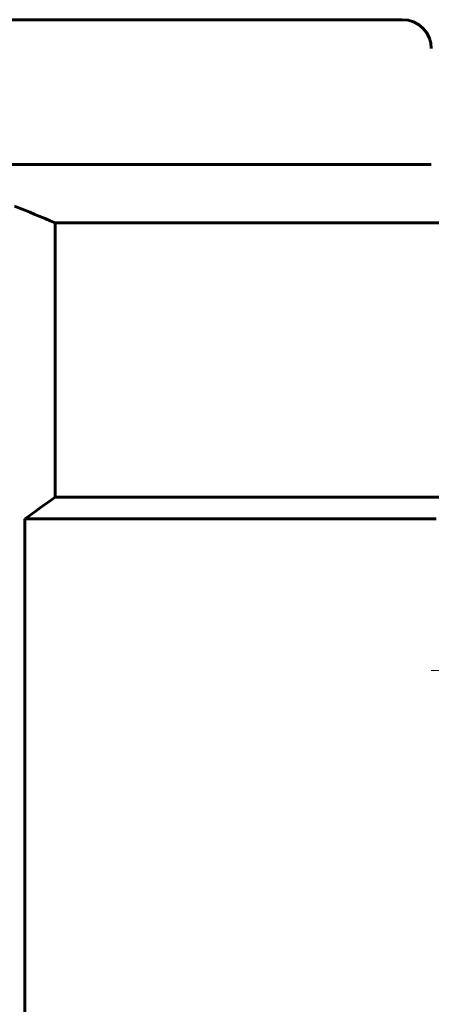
# Model space of a CAD drawing. Header units: millimetres. Extents: x -66 to 68, y -119 to 119.
# Tile 8 of 14: x -3 to 25, y 49 to 117. Entities that reach past the tile are written whole.
import ezdxf

# ---------------------------------------------------------------- set-up
doc = ezdxf.new("R2010")
doc.units = ezdxf.units.MM
doc.linetypes.add('K5LT_AXLED', pattern=[12, 7.5, -1.5, 1.5, -1.5])
doc.linetypes.add('K5LT_BASIC', pattern=[0])
doc.layers.add('Системный слой (1)', color=7, linetype='Continuous', true_color=0x6c6c6c)

# ---------------------------------------------------------------- blocks, each defined once
blk = doc.blocks.new('U101')
at = {"layer": 'Системный слой (1)', "color": 143, "linetype": 'K5LT_BASIC', "lineweight": 60, "true_color": 0x33acca}
blk.add_line((-18, 117.25), (23, 117.25), dxfattribs=at)
blk = doc.blocks.new('U102')
at = {"layer": 'Системный слой (1)', "color": 143, "linetype": 'K5LT_BASIC', "lineweight": 60, "true_color": 0x33acca}
blk.add_line((-18, 107.25), (25, 107.25), dxfattribs=at)

msp = doc.modelspace()

# ---------------------------------------------------------------- linework, layer by layer
at = {"layer": 'Системный слой (1)', "color": 143, "linetype": 'K5LT_BASIC', "lineweight": 60, "true_color": 0x33acca}
for p, q in [((-0.968, 103.209), (27, 103.209)), ((-0.968, 84.25), (-0.968, 103.209)), ((-0.968, 84.25), (27, 84.25)), ((-3.062, 82.75), (25.327, 82.75)), ((-3.062, 82.75), (-3.062, 12.75))]:
    msp.add_line(p, q, dxfattribs=at)
at = {"layer": 'Системный слой (1)', "color": 30, "linetype": 'K5LT_AXLED', "lineweight": 18, "true_color": 0xff8000}
msp.add_line((31, 72.25), (25, 72.25), dxfattribs=at)
at = {"layer": 'Системный слой (1)', "color": 143, "linetype": 'K5LT_BASIC', "lineweight": 60, "true_color": 0x33acca}
msp.add_arc((23, 115.25), 2, 0, 90, dxfattribs=at)
for points in [[(-3.78, 104.363), (-2.839, 103.988), (-1.902, 103.602), (-0.968, 103.209)], [(-3.062, 82.75), (-2.36, 83.243), (-1.662, 83.743), (-0.968, 84.25)]]:
    msp.add_open_spline(points, degree=3, dxfattribs=at)

# ---------------------------------------------------------------- block references
at = {"layer": 'Системный слой (1)'}
for name in ['U101', 'U102']:
    msp.add_blockref(name, (0, 0), dxfattribs=at)

doc.saveas('drawing.dxf')
